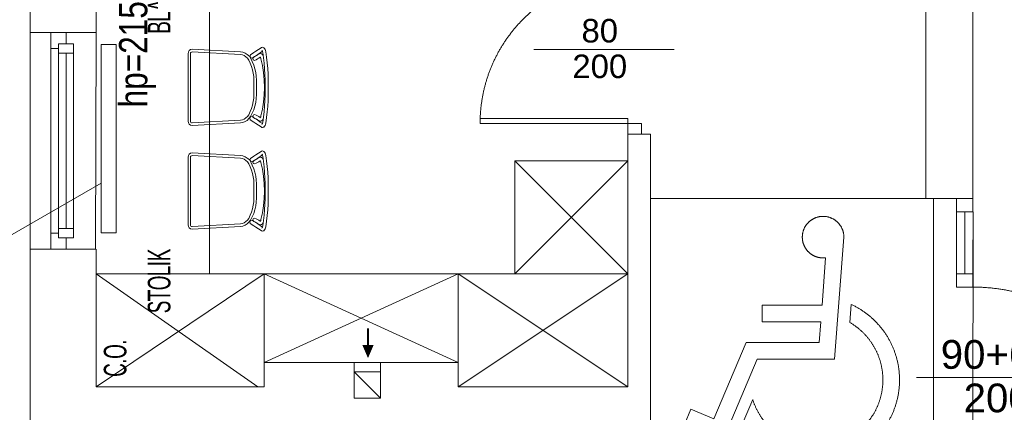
# Model space of a CAD drawing. Header units: millimetres. Extents: x -55054 to 44305, y -132338 to 49528.
# Tile 5 of 72: x 27446 to 32669, y -127463 to -125379. Entities that reach past the tile are written whole.
import ezdxf
from ezdxf import colors
from ezdxf.entities.mleader import LeaderData, LeaderLine
from ezdxf.enums import TextEntityAlignment as Align
from ezdxf.math import Vec2, Vec3

# ---------------------------------------------------------------- set-up
doc = ezdxf.new("R2010")
doc.units = ezdxf.units.MM
doc.header["$LTSCALE"] = 100
doc.linetypes.add('Kosów OSP 27-03-2026_xref$0$DASHED', pattern=[0.75, 0.5, -0.25])
for name, color, linetype, lineweight in [('.WK_WODA_OPIS', 7, 'Continuous', 13), ('.XREF', 251, 'Continuous', 5), ('Kosów OSP 27-03-2026_xref$0$A-wentyl', 8, 'Continuous', 5), ('Kosów OSP 27-03-2026_xref$0$A_drzwi', 8, 'Continuous', 5), ('Kosów OSP 27-03-2026_xref$0$A_hatch', 8, 'Continuous', 5), ('Kosów OSP 27-03-2026_xref$0$A_meble', 8, 'Continuous', 5), ('Kosów OSP 27-03-2026_xref$0$A_meble kuchnia lazienka', 8, 'Continuous', 5), ('Kosów OSP 27-03-2026_xref$0$A_okno', 8, 'Continuous', 5), ('Kosów OSP 27-03-2026_xref$0$A_opis pom', 8, 'Continuous', 5), ('Kosów OSP 27-03-2026_xref$0$A_opis stolarki', 8, 'Continuous', 5), ('Kosów OSP 27-03-2026_xref$0$A_SC_MUROWANA_DZIAŁOWA', 8, 'Continuous', 5), ('Kosów OSP 27-03-2026_xref$0$A_scianazew', 8, 'Continuous', 5), ('Kosów OSP 27-03-2026_xref$0$IS- GRZEJNIKI', 8, 'Continuous', 5), ('Kosów OSP 27-03-2026_xref$0$opisy 1', 8, 'Continuous', 5)]:
    doc.layers.add(name, color=color, linetype=linetype, lineweight=lineweight)
doc.styles.add('Kosów OSP 27-03-2026_xref$0$dar-styl', font='arial.ttf')
doc.styles.add('Kosów OSP 27-03-2026_xref$0$Standard', font='arial.ttf')
doc.styles.add('WYMIARY', font='romans.shx', dxfattribs={"width": 0.7})

# ---------------------------------------------------------------- blocks, each defined once
blk = doc.blocks.new('_None')
blk = doc.blocks.new('Kosów OSP 27-03-2026_xref$0$mw_niepelnosprawni_symbol_001')
at = {"color": 0, "linetype": 'Kosów OSP 27-03-2026_xref$0$DASHED', "lineweight": 0, "ltscale": 25}
for p, q in [((-75, 75), (-75, -75)), ((75, 75), (-75, 75)), ((75, -75), (75, 75)), ((-22.61, -10.31), (-27.54, 54.43)), ((-15.94, 18.36), (-17.86, 43.48)), ((-30.71, 9.14), (-31.43, 18.7)), ((15.76, 18.36), (-15.94, 18.36)), ((15.76, 18.36), (15.76, 9.54)), ((15.76, 9.54), (-15.27, 9.54)), ((-14.43, -1.49), (-15.27, 9.54)), ((24.24, -1.49), (-14.43, -1.49)), ((41.38, -41.96), (24.24, -1.49)), ((18.4, -10.31), (-22.61, -10.31)), ((36.68, -53.49), (18.4, -10.31)), ((25.58, -42.9), (20.83, -31.68)), ((53.59, -36.86), (41.38, -41.96)), ((57.03, -44.98), (53.59, -36.86)), ((57.03, -44.98), (36.68, -53.49)), ((-75, -75), (75, -75))]:
    blk.add_line(p, q, dxfattribs=at)
for centre, radius, start, end in [((-16.51, 54.43), 11.03, 262.9906, 180), ((-12.92, -21.34), 44.12, 114.819, 330.7514), ((-12.92, -21.34), 35.29, 120.2681, 342.9591)]:
    blk.add_arc(centre, radius, start, end, dxfattribs=at)
blk = doc.blocks.new('*U193')
at = {"color": 0}
for p, q in [((-28.55, -91.5), (-28.55, -94.5)), ((-28.55, -91.5), (59.45, -91.5)), ((-28.55, -94.5), (59.45, -94.5)), ((59.45, -94.5), (59.45, -91.5))]:
    blk.add_line(p, q, dxfattribs=at)
for points in [[(-36.55, -6.5), (-36.55, 0), (-28.55, 0), (-28.55, -6.5)], [(-36.55, -101), (-36.55, -94.5), (-28.55, -94.5), (-28.55, -101)]]:
    blk.add_lwpolyline(points, close=True, dxfattribs=at)
at = {"color": 0, "linetype": 'Kosów OSP 27-03-2026_xref$0$DASHED', "ltscale": 15}
blk.add_arc((-28.55, -94.5), 88, 1.9536, 90, dxfattribs=at)
at = {"layer": 'Kosów OSP 27-03-2026_xref$0$A_opis stolarki'}
blk.add_line((-56.09, -50.5), (27.54, -50.5), dxfattribs=at)
at = {"layer": 'Kosów OSP 27-03-2026_xref$0$A_opis stolarki', "ltscale": 0.5, "style": 'Kosów OSP 27-03-2026_xref$0$dar-styl', "text_generation_flag": 2}
blk.add_attdef('ODPORNOŚĆ_OGNIOWA', text='', height=15, rotation=270, dxfattribs=at).set_placement((27.36, -50.5), align=Align.TOP_CENTER)
at = {"layer": 'Kosów OSP 27-03-2026_xref$0$A_opis stolarki', "ltscale": 0.5, "style": 'Kosów OSP 27-03-2026_xref$0$dar-styl'}
blk.add_attdef('SYMBOL_DRZWI1', text='', height=14, dxfattribs=at).set_placement((-16.77, -50.5), align=Align.BOTTOM_CENTER)
blk.add_attdef('SYMBOL_DRZWI2', text='', height=14, dxfattribs=at).set_placement((-16.77, -53.5), align=Align.TOP_CENTER)
blk = doc.blocks.new('*U192')
at = {"color": 0}
for p, q in [((0, -91.5), (-88, -91.5)), ((-88, -94.5), (-88, -91.5)), ((0, -91.5), (0, -94.5)), ((0, -94.5), (-88, -94.5))]:
    blk.add_line(p, q, dxfattribs=at)
for points in [[(8, -6.5), (8, 0), (0, 0), (0, -6.5)], [(8, -101), (8, -94.5), (0, -94.5), (0, -101)]]:
    blk.add_lwpolyline(points, close=True, dxfattribs=at)
at = {"color": 0, "linetype": 'Kosów OSP 27-03-2026_xref$0$DASHED', "ltscale": 15}
blk.add_arc((0, -94.5), 88, 90, 178.04636, dxfattribs=at)
at = {"layer": 'Kosów OSP 27-03-2026_xref$0$A_opis stolarki'}
blk.add_line((-56.09, -50.5), (27.54, -50.5), dxfattribs=at)
at = {"layer": 'Kosów OSP 27-03-2026_xref$0$A_opis stolarki', "ltscale": 0.5, "style": 'Kosów OSP 27-03-2026_xref$0$dar-styl', "text_generation_flag": 2}
blk.add_attdef('ODPORNOŚĆ_OGNIOWA', text='', height=15, rotation=270, dxfattribs=at).set_placement((52.16, -50.5), align=Align.TOP_CENTER)
at = {"layer": 'Kosów OSP 27-03-2026_xref$0$A_opis stolarki', "ltscale": 0.5, "style": 'Kosów OSP 27-03-2026_xref$0$dar-styl'}
blk.add_attdef('SYMBOL_DRZWI1', text='', height=14, dxfattribs=at).set_placement((-16.77, -50.5), align=Align.BOTTOM_CENTER)
blk.add_attdef('SYMBOL_DRZWI2', text='', height=14, dxfattribs=at).set_placement((-16.77, -53.5), align=Align.TOP_CENTER)
blk = doc.blocks.new('Kosów OSP 27-03-2026_xref$0$krzeslo')
at = {"layer": 'Kosów OSP 27-03-2026_xref$0$A_meble', "lineweight": 5}
for p, q in [((75147.69, 1588.56), (75147.54, 1587.72)), ((75147.54, 1587.72), (75147.54, 1554.06)), ((75148.11, 1589.28), (75147.69, 1588.56)), ((75148.75, 1589.76), (75148.11, 1589.28)), ((75148.72, 1587.72), (75148.78, 1588.06)), ((75148.72, 1554.06), (75148.72, 1587.72)), ((75149.51, 1589.93), (75148.75, 1589.76)), ((75148.78, 1588.06), (75148.95, 1588.34)), ((75148.95, 1588.34), (75149.2, 1588.54)), ((75149.2, 1588.54), (75149.51, 1588.6)), ((75173.64, 1588.6), (75149.51, 1589.93)), ((75149.51, 1588.6), (75173.58, 1587.28)), ((75173.58, 1587.28), (75174.58, 1587.11)), ((75174.81, 1588.41), (75173.64, 1588.6)), ((75174.58, 1587.11), (75175.53, 1586.73)), ((75175.93, 1587.99), (75174.81, 1588.41)), ((75175.53, 1586.73), (75176.39, 1586.15)), ((75176.95, 1587.33), (75175.93, 1587.99)), ((75177.85, 1586.48), (75176.95, 1587.33)), ((75178.64, 1585.46), (75177.85, 1586.48)), ((75178.45, 1587.01), (75180.3, 1588.27)), ((75180.68, 1586.28), (75180.28, 1586.03)), ((75180.3, 1588.27), (75181.3, 1588.89)), ((75180.68, 1586.28), (75180.75, 1586.33)), ((75180.75, 1586.33), (75181.37, 1586.66)), ((75181.3, 1588.89), (75182.58, 1589.72)), ((75181.37, 1586.66), (75182.12, 1587.07)), ((75181.91, 1586.96), (75182.26, 1587.24)), ((75182.12, 1587.07), (75183.1, 1587.62)), ((75182.26, 1587.24), (75183.46, 1588.16)), ((75182.58, 1589.72), (75184, 1590.65)), ((75183.1, 1587.62), (75183.63, 1587.72)), ((75183.46, 1588.16), (75184.55, 1588.98)), ((75183.9, 1587.64), (75183.63, 1587.72)), ((75183.9, 1587.64), (75184.17, 1587.56)), ((75184.12, 1590.74), (75184, 1590.65)), ((75184.12, 1590.74), (75184.37, 1590.82)), ((75184.17, 1587.56), (75184.59, 1587.22)), ((75184.25, 1589.37), (75184.46, 1589.15)), ((75184.65, 1590.89), (75184.37, 1590.82)), ((75184.46, 1589.15), (75184.55, 1588.99)), ((75184.55, 1588.99), (75184.67, 1588.68)), ((75184.59, 1587.22), (75184.93, 1586.76)), ((75184.65, 1590.89), (75184.95, 1590.8)), ((75184.67, 1588.68), (75184.78, 1588.28)), ((75184.78, 1588.28), (75185.11, 1585.67)), ((75184.93, 1586.76), (75184.99, 1586.62)), ((75184.95, 1590.8), (75185.24, 1590.7)), ((75185.24, 1590.7), (75185.66, 1590.31)), ((75185.66, 1590.31), (75185.94, 1589.83)), ((75185.94, 1589.83), (75186.15, 1589.29)), ((75186.15, 1589.29), (75186.32, 1588.67)), ((75186.32, 1588.67), (75186.67, 1585.9)), ((75176.39, 1586.15), (75177.14, 1585.4)), ((75177.14, 1585.4), (75177.76, 1584.51)), ((75177.76, 1584.51), (75178.53, 1582.98)), ((75178.53, 1582.98), (75179.16, 1581.37)), ((75179.48, 1583.79), (75178.64, 1585.46)), ((75179.16, 1581.37), (75179.67, 1579.71)), ((75180.22, 1582.05), (75179.48, 1583.79)), ((75180.17, 1585.95), (75179.71, 1585.57)), ((75180.8, 1580.23), (75180.22, 1582.05)), ((75180.65, 1584.38), (75181.41, 1584.72)), ((75181.41, 1584.72), (75182.06, 1585.07)), ((75182.06, 1585.07), (75182.82, 1585.49)), ((75182.82, 1585.49), (75183.53, 1585.9)), ((75183.3, 1586.02), (75183.46, 1585.97)), ((75183.46, 1585.97), (75183.5, 1585.93)), ((75183.5, 1585.93), (75183.59, 1585.81)), ((75183.59, 1585.81), (75183.71, 1585.53)), ((75183.71, 1585.53), (75183.85, 1585.15)), ((75183.85, 1585.15), (75184.61, 1581.81)), ((75184.61, 1581.81), (75185.19, 1578.26)), ((75185.11, 1585.67), (75185.41, 1582.95)), ((75185.41, 1582.95), (75185.64, 1580.19)), ((75186.67, 1585.9), (75186.97, 1583.14)), ((75186.97, 1583.14), (75187.21, 1580.34)), ((75179.67, 1579.71), (75180.04, 1578)), ((75180.04, 1578), (75180.28, 1576.26)), ((75181.22, 1578.35), (75180.8, 1580.23)), ((75181.47, 1576.44), (75181.22, 1578.35)), ((75181.55, 1574.51), (75181.47, 1576.44)), ((75185.19, 1578.26), (75185.53, 1574.61)), ((75185.64, 1580.19), (75185.82, 1577.4)), ((75185.82, 1577.4), (75185.92, 1574.59)), ((75187.21, 1580.34), (75187.39, 1577.5)), ((75187.39, 1577.5), (75187.5, 1574.64)), ((75180.28, 1576.26), (75180.37, 1574.51)), ((75180.37, 1574.51), (75180.37, 1567.27)), ((75181.55, 1567.27), (75181.55, 1574.51)), ((75185.53, 1574.61), (75185.62, 1570.89)), ((75185.92, 1574.59), (75185.96, 1571.77)), ((75185.96, 1571.77), (75185.96, 1570.01)), ((75187.5, 1574.64), (75187.53, 1571.78)), ((75187.53, 1571.78), (75187.53, 1570)), ((75180.37, 1567.27), (75180.28, 1565.51)), ((75181.47, 1565.34), (75181.55, 1567.27)), ((75185.19, 1563.51), (75185.53, 1567.17)), ((75185.53, 1567.17), (75185.62, 1570.89)), ((75185.82, 1564.37), (75185.92, 1567.18)), ((75185.92, 1567.18), (75185.96, 1570.01)), ((75187.39, 1564.27), (75187.5, 1567.13)), ((75187.5, 1567.13), (75187.53, 1570)), ((75179.67, 1562.07), (75179.16, 1560.4)), ((75180.04, 1563.77), (75179.67, 1562.07)), ((75180.28, 1565.51), (75180.04, 1563.77)), ((75180.8, 1561.55), (75181.22, 1563.42)), ((75181.22, 1563.42), (75181.47, 1565.34)), ((75184.61, 1559.97), (75185.19, 1563.51)), ((75185.64, 1561.58), (75185.82, 1564.37)), ((75187.21, 1561.44), (75187.39, 1564.27)), ((75177.76, 1557.27), (75177.14, 1556.38)), ((75178.53, 1558.8), (75177.76, 1557.27)), ((75179.48, 1557.98), (75178.25, 1555.39)), ((75179.16, 1560.4), (75178.53, 1558.8)), ((75179.48, 1557.98), (75180.22, 1559.73)), ((75180.22, 1559.73), (75180.8, 1561.55)), ((75180.65, 1557.39), (75181.41, 1557.06)), ((75181.41, 1557.06), (75182.06, 1556.71)), ((75183.85, 1556.62), (75184.61, 1559.97)), ((75185.11, 1556.11), (75185.41, 1558.83)), ((75185.41, 1558.83), (75185.64, 1561.58)), ((75186.67, 1555.87), (75186.97, 1558.63)), ((75186.97, 1558.63), (75187.21, 1561.44)), ((75147.54, 1554.06), (75147.69, 1553.21)), ((75147.69, 1553.21), (75148.11, 1552.49)), ((75148.11, 1552.49), (75148.75, 1552.01)), ((75148.78, 1553.72), (75148.72, 1554.06)), ((75148.75, 1552.01), (75149.51, 1551.84)), ((75148.95, 1553.43), (75148.78, 1553.72)), ((75149.2, 1553.24), (75148.95, 1553.43)), ((75149.51, 1553.17), (75149.2, 1553.24)), ((75173.58, 1554.5), (75149.51, 1553.17)), ((75149.51, 1551.84), (75173.64, 1553.17)), ((75174.58, 1554.66), (75173.58, 1554.5)), ((75173.64, 1553.17), (75174.81, 1553.36)), ((75175.53, 1555.04), (75174.58, 1554.66)), ((75174.81, 1553.36), (75175.93, 1553.79)), ((75176.39, 1555.62), (75175.53, 1555.04)), ((75175.93, 1553.79), (75176.95, 1554.44)), ((75177.14, 1556.38), (75176.39, 1555.62)), ((75176.95, 1554.44), (75178.25, 1555.39)), ((75178.64, 1554.63), (75180.3, 1553.51)), ((75180.17, 1555.82), (75179.74, 1556.2)), ((75180.68, 1555.49), (75180.28, 1555.74)), ((75180.3, 1553.51), (75181.3, 1552.88)), ((75180.68, 1555.49), (75180.75, 1555.45)), ((75180.75, 1555.45), (75181.37, 1555.12)), ((75181.3, 1552.88), (75182.58, 1552.05)), ((75181.37, 1555.12), (75182.12, 1554.7)), ((75181.91, 1554.82), (75182.26, 1554.54)), ((75182.06, 1556.71), (75182.82, 1556.29)), ((75182.12, 1554.7), (75183.1, 1554.15)), ((75182.26, 1554.54), (75183.46, 1553.61)), ((75182.58, 1552.05), (75184, 1551.12)), ((75182.82, 1556.29), (75183.53, 1555.88)), ((75183.1, 1554.15), (75183.63, 1554.05)), ((75183.3, 1555.75), (75183.46, 1555.81)), ((75183.46, 1555.81), (75183.5, 1555.84)), ((75183.46, 1553.61), (75184.55, 1552.79)), ((75183.5, 1555.84), (75183.59, 1555.97)), ((75183.59, 1555.97), (75183.71, 1556.24)), ((75183.9, 1554.13), (75183.63, 1554.05)), ((75183.71, 1556.24), (75183.85, 1556.62)), ((75183.9, 1554.13), (75184.17, 1554.22)), ((75184.17, 1554.22), (75184.59, 1554.55)), ((75184.25, 1552.41), (75184.46, 1552.62)), ((75184.46, 1552.62), (75184.55, 1552.78)), ((75184.55, 1552.78), (75184.67, 1553.1)), ((75184.59, 1554.55), (75184.93, 1555.01)), ((75184.67, 1553.1), (75184.78, 1553.49)), ((75184.78, 1553.49), (75185.11, 1556.11)), ((75184.93, 1555.01), (75184.99, 1555.16)), ((75185.66, 1551.47), (75185.94, 1551.95)), ((75185.94, 1551.95), (75186.15, 1552.49)), ((75186.15, 1552.49), (75186.32, 1553.11)), ((75186.32, 1553.11), (75186.67, 1555.87)), ((75184.12, 1551.03), (75184, 1551.12)), ((75184.12, 1551.03), (75184.37, 1550.95)), ((75184.65, 1550.89), (75184.37, 1550.95)), ((75184.65, 1550.89), (75184.98, 1550.98)), ((75185.24, 1551.08), (75184.98, 1550.98)), ((75185.24, 1551.08), (75185.66, 1551.47))]:
    blk.add_line(p, q, dxfattribs=at)
for points in [[(75178.45, 1587.01), (75178.28, 1586.07), (75178.87, 1585.39), (75179.71, 1585.57)], [(75180.28, 1586.03), (75179.86, 1585.43), (75180.03, 1584.69), (75180.65, 1584.38)], [(75180.65, 1557.39), (75180.03, 1557.08), (75179.86, 1556.35), (75180.28, 1555.74)], [(75179.74, 1556.2), (75178.9, 1556.27), (75178.38, 1555.53), (75178.64, 1554.63)]]:
    blk.add_lwpolyline(points, dxfattribs=at)
blk = doc.blocks.new('Kosów OSP 27-03-2026_xref$0$A$C69D56E1C')
at = {"linetype": 'Kosów OSP 27-03-2026_xref$0$DASHED', "ltscale": 50}
blk.add_lwpolyline([(-1643.27, -468.46), (-1678.27, -468.46), (-1678.27, -583.46), (-1643.69, -583.46)], close=True, dxfattribs=at)
at = {"layer": 'Kosów OSP 27-03-2026_xref$0$A-wentyl'}
for p, q in [((-1506.53, -648.52), (-1506.53, -643.46)), ((-1492.53, -648.52), (-1492.53, -643.46))]:
    blk.add_line(p, q, dxfattribs=at)
at = {"layer": 'Kosów OSP 27-03-2026_xref$0$A-wentyl', "const_width": 1}
blk.add_lwpolyline([(-1499.14, -625.35), (-1499.14, -634.26)], dxfattribs=at)
at = {"layer": 'Kosów OSP 27-03-2026_xref$0$A-wentyl'}
blk.add_lwpolyline([(-1499.14, -634.26, 6, 0, 0), (-1499.14, -641.26, 0, 0, 0)], format="xyseb", dxfattribs=at)
at = {"layer": 'Kosów OSP 27-03-2026_xref$0$A_drzwi'}
for p, q in [((-1186.98, -596.46), (-1186.98, -563.54)), ((-1182.62, -563.54), (-1182.62, -596.46)), ((-1178.27, -596.46), (-1178.27, -578.54))]:
    blk.add_line(p, q, dxfattribs=at)
blk.add_lwpolyline([(-1186.98, -563.54), (-1186.98, -556.46), (-1178.27, -556.46), (-1178.27, -563.54)], close=True, dxfattribs=at)
at = {"layer": 'Kosów OSP 27-03-2026_xref$0$A_meble kuchnia lazienka'}
for p, q in [((-1583.27, -192.46), (-1583.27, -596.46)), ((-1361.27, -536.46), (-1421.27, -536.46)), ((-1421.27, -596.46), (-1361.27, -536.46)), ((-1421.27, -536.46), (-1361.27, -596.46)), ((-1361.27, -596.46), (-1643.27, -596.46)), ((-1554.27, -596.46), (-1643.27, -656.46)), ((-1643.27, -596.46), (-1557.58, -656.46)), ((-1554.27, -656.46), (-1554.27, -596.46)), ((-1451.27, -596.46), (-1554.27, -643.46)), ((-1554.27, -596.46), (-1451.27, -643.46)), ((-1451.27, -643.46), (-1451.27, -596.46)), ((-1451.27, -596.46), (-1361.27, -656.46)), ((-1451.27, -656.46), (-1361.27, -596.46))]:
    blk.add_line(p, q, dxfattribs=at)
blk.add_lwpolyline([(-1421.27, -596.46), (-1421.27, -536.46)], dxfattribs=at)
at = {"layer": 'Kosów OSP 27-03-2026_xref$0$A_okno'}
for p, q in [((-1667.27, -476.96, 0), (-1667.27, -468.46, 0)), ((-1659.27, -468.46, 0), (-1659.27, -474.46, 0)), ((-1663.27, -474.46, 0), (-1655.27, -474.46, 0)), ((-1663.27, -479.46, 0), (-1663.27, -474.46, 0)), ((-1659.27, -474.46, 0), (-1663.27, -474.46, 0)), ((-1663.27, -474.46, 0), (-1663.27, -525.96, -0.02)), ((-1655.27, -525.96, -0.02), (-1655.27, -474.46, 0)), ((-1655.27, -474.46, 0), (-1655.27, -479.46, 0)), ((-1663.27, -476.96, 0), (-1667.27, -476.96, 0)), ((-1667.27, -525.96, -0.02), (-1667.27, -476.96, 0)), ((-1659.77, -479.46, 0), (-1663.27, -479.46, 0)), ((-1655.27, -479.46, 0), (-1663.27, -479.46, 0)), ((-1659.27, -479.46, 0), (-1659.27, -525.96, -0.02)), ((-1655.27, -479.46, 0), (-1658.77, -479.46, 0)), ((-1667.27, -583.46, -0.05), (-1667.27, -525.96, -0.02)), ((-1663.27, -525.96, -0.02), (-1663.27, -577.46, -0.04)), ((-1659.27, -525.96, -0.02), (-1659.27, -572.46, -0.04)), ((-1655.27, -577.46, -0.05), (-1655.27, -525.96, -0.02)), ((-1663.27, -572.46, -0.04), (-1655.27, -572.46, -0.04)), ((-1663.27, -574.96, -0.04), (-1667.27, -574.96, -0.04)), ((-1655.27, -577.46, -0.04), (-1663.27, -577.46, -0.04)), ((-1659.27, -583.46, -0.04), (-1659.27, -577.46, -0.04))]:
    blk.add_line(p, q, dxfattribs=at)
at = {"layer": 'Kosów OSP 27-03-2026_xref$0$A_okno', "linetype": 'Kosów OSP 27-03-2026_xref$0$DASHED', "ltscale": 15}
blk.add_line((-1178.27, -706.46), (-1178.26, -563.54), dxfattribs=at)
at = {"layer": 'Kosów OSP 27-03-2026_xref$0$A_opis pom'}
blk.add_lwpolyline([(-1640.66, -548.42), (-1687.88, -575.68), (-1755.83, -575.68)], dxfattribs=at)
at = {"layer": 'Kosów OSP 27-03-2026_xref$0$A_SC_MUROWANA_DZIAŁOWA'}
for p, q in [((-1361.27, -522.46), (-1349.27, -522.46)), ((-1178.27, -556.46), (-1203.27, -556.46)), ((-1506.53, -648.52), (-1506.53, -662.52)), ((-1492.53, -648.52), (-1506.53, -648.52)), ((-1506.53, -648.52), (-1492.53, -662.52)), ((-1492.53, -662.52), (-1492.53, -648.52)), ((-1506.53, -662.52), (-1492.53, -662.52))]:
    blk.add_line(p, q, dxfattribs=at)
for points in [[(-1178.27, -556.46), (-1178.27, -132.46), (-722.27, -132.46)], [(-1203.27, -556.46), (-1203.27, -402.46)], [(-1361.27, -656.46), (-1361.27, -522.46)], [(-1349.27, -695.46), (-1349.27, -522.46)], [(-1554.27, -643.46), (-1554.27, -656.46)], [(-1554.27, -643.46), (-1493.27, -643.46)], [(-1493.27, -643.46), (-1451.27, -643.46)], [(-1451.27, -643.46), (-1451.27, -656.46)], [(-1643.27, -656.46), (-1554.27, -656.46)], [(-1451.27, -656.46), (-1361.27, -656.46)]]:
    blk.add_lwpolyline(points, dxfattribs=at)
at = {"layer": 'Kosów OSP 27-03-2026_xref$0$A_scianazew'}
for p, q in [((-1678.27, -319.46), (-1678.27, -468.46)), ((-1678.27, -583.46), (-1678.27, -753.46)), ((-1643.27, -583.46), (-1643.27, -656.46))]:
    blk.add_line(p, q, dxfattribs=at)
blk.add_lwpolyline([(-1643.27, -402.46), (-1643.27, -468.46)], dxfattribs=at)
at = {"layer": 'Kosów OSP 27-03-2026_xref$0$IS- GRZEJNIKI'}
blk.add_lwpolyline([(-1640.66, -574.77), (-1632.66, -574.77), (-1632.66, -474.77), (-1640.66, -474.77)], close=True, dxfattribs=at)
at = {"layer": 'Kosów OSP 27-03-2026_xref$0$A_drzwi'}
for name, p, xscale, yscale, zscale, values in [('*U192', (-1361.27, -432.46), 0.8910781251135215, 0.8910781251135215, 0.8910781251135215, {'SYMBOL_DRZWI1': '80', 'SYMBOL_DRZWI2': '200'}), ('*U193', (-1147.17, -596.46), 1.089108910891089, 1.089108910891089, 1.089108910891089, {'SYMBOL_DRZWI1': '90+60', 'SYMBOL_DRZWI2': '200'})]:
    blk.add_blockref(name, p, dxfattribs=dict(at, xscale=xscale, yscale=yscale, zscale=zscale)).add_auto_attribs(values)
at = {"layer": 'Kosów OSP 27-03-2026_xref$0$A_hatch', "ltscale": 12, "xscale": -1}
blk.add_blockref('Kosów OSP 27-03-2026_xref$0$mw_niepelnosprawni_symbol_001', (-1274.27, -631.46), dxfattribs=at)
at = {"layer": 'Kosów OSP 27-03-2026_xref$0$A_meble', "color": 3, "linetype": 'Continuous', "xscale": -1.063360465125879, "yscale": 1.063360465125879, "zscale": 1.063360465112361, "rotation": 179.9999999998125}
for p in [(-81503.45, 1172.86), (-81503.45, 1117.86)]:
    blk.add_blockref('Kosów OSP 27-03-2026_xref$0$krzeslo', p, dxfattribs=at)
at = {"layer": 'Kosów OSP 27-03-2026_xref$0$A_opis pom', "insert": (-1631.18, -508.18), "char_height": 15, "width": 119.0753, "attachment_point": 1, "rotation": 90, "style": 'Kosów OSP 27-03-2026_xref$0$Standard'}
blk.add_mtext('{\\W0.8;hp=215}', dxfattribs=at)
at = {"layer": 'Kosów OSP 27-03-2026_xref$0$opisy 1', "char_height": 12, "width": 175.6909, "attachment_point": 7, "rotation": 90, "style": 'Kosów OSP 27-03-2026_xref$0$Standard'}
for s, insert in [('\\pt10;{\\W0.60000x;\\T0.95000;BLAT ROBOCZY}', (-1603.75, -469.11)), ('\\pt10;{\\W0.60000x;\\T0.95000;STOLIK}', (-1603.75, -617.44)), ('\\pt10;{\\W0.60000x;\\T0.95000;C.O.}', (-1627.1, -651.17))]:
    blk.add_mtext(s, dxfattribs=dict(at, insert=insert))
blk = doc.blocks.new('Kosów OSP 27-03-2026_xref')
at = {"layer": 'Kosów OSP 27-03-2026_xref$0$A_meble kuchnia lazienka'}
blk.add_blockref('Kosów OSP 27-03-2026_xref$0$A$C69D56E1C', (6868.75, -8255.4), dxfattribs=at)

msp = doc.modelspace()

# ---------------------------------------------------------------- block references
at = {"layer": '.XREF', "xscale": 10, "yscale": 10, "zscale": 10}
msp.add_blockref('Kosów OSP 27-03-2026_xref', (-24402.4, -38209.1, -141.5), dxfattribs=at)

# ---------------------------------------------------------------- next in the draw order: leaders
at = {"layer": '.WK_WODA_OPIS'}
ml = msp.add_multileader_mtext('Standard', dxfattribs=at)
ml.set_content('\\W0.5;Umywalka \\Pwoda Z+C 3/8" h=50 cm\\Podpływ %%C50 h=45cm\\Ppodłączenie do istniejących podejść\\Pwłączenie skroplin od klimatyzacji \\Ppoprzez zasyfonowanie', color=256, style='WYMIARY')
ml.set_leader_properties(linetype='ByLayer', lineweight=-1)
ml.set_arrow_properties(name='NONE')
ml.build(insert=Vec2(0, 0))
ml.multileader.update_dxf_attribs({"text_left_attachment_type": 6, "text_right_attachment_type": 6, "dogleg_length": 86.4, "arrow_head_size": 40})
ctx = ml.context
ctx.base_point, ctx.char_height, ctx.arrow_head_size, ctx.landing_gap_size, ctx.plane_origin = Vec3(32695, -122708.6, 524.5), 120, 40, 10, Vec3(-52138813.6, -7133431, 524.5)
ctx.left_attachment, ctx.right_attachment = 6, 6
notes = []
notes.append((ctx, [(0, (1, 1, 0), (32608.7, -122708.6, 524.5), (1, 0), 86.4, [(0, [(32080.5, -123406.8, 524.5)], 0, [])])]))
ctx.mtext.insert, ctx.mtext.line_spacing_style = Vec3(32705, -122548.6, 524.5), 2
ctx.mtext.has_bg_fill, ctx.mtext.bg_color, ctx.mtext.bg_scale_factor, ctx.mtext.bg_transparency, ctx.mtext.use_window_bg_color = 1, -1027028792, 1.5, 0, 1
ml = msp.add_multileader_mtext('Standard', dxfattribs=at)
ml.set_content('\\W0.5;Włączenie do istn. instalacji\\Pprowadzonej w posadzce\\P', color=256, style='WYMIARY')
ml.set_leader_properties(linetype='ByLayer', lineweight=-1)
ml.set_arrow_properties(name='NONE')
ml.build(insert=Vec2(0, 0))
ml.multileader.update_dxf_attribs({"text_left_attachment_type": 6, "text_right_attachment_type": 6, "dogleg_length": 86.4, "arrow_head_size": 40})
ctx = ml.context
ctx.base_point, ctx.char_height, ctx.arrow_head_size, ctx.landing_gap_size, ctx.plane_origin = Vec3(26058.3, -124516.8, 3799.8), 120, 40, 10, Vec3(-6988459.7, 52056686.5, 3799.8)
ctx.left_attachment, ctx.right_attachment = 6, 6
notes.append((ctx, [(0, (1, 1, 0), (27456.1, -124516.8, 3799.8), (-1, 0), 86.4, [(0, [(28690.2, -124617.7, 3799.8)], 0, [])])]))
ctx.mtext.insert, ctx.mtext.line_spacing_style = Vec3(26068.3, -124356.8, 3799.8), 2
ctx.mtext.has_bg_fill, ctx.mtext.bg_color, ctx.mtext.bg_scale_factor, ctx.mtext.bg_transparency, ctx.mtext.use_window_bg_color = 1, -1027028792, 1.5, 0, 1
for ctx, leaders in notes:
    for number, flags, end, landing, length, lines in leaders:
        leader = LeaderData()
        leader.index, (leader.has_last_leader_line, leader.has_dogleg_vector, leader.attachment_direction) = number, flags
        leader.last_leader_point, leader.dogleg_vector, leader.dogleg_length = Vec3(end), Vec3(landing), length
        for number, points, colour, breaks in lines:
            line = LeaderLine()
            line.index, line.vertices, line.color, line.breaks = number, Vec3.list(points), colors.encode_raw_color(colour), breaks
            leader.lines.append(line)
        ctx.leaders.append(leader)

doc.saveas('drawing.dxf')
